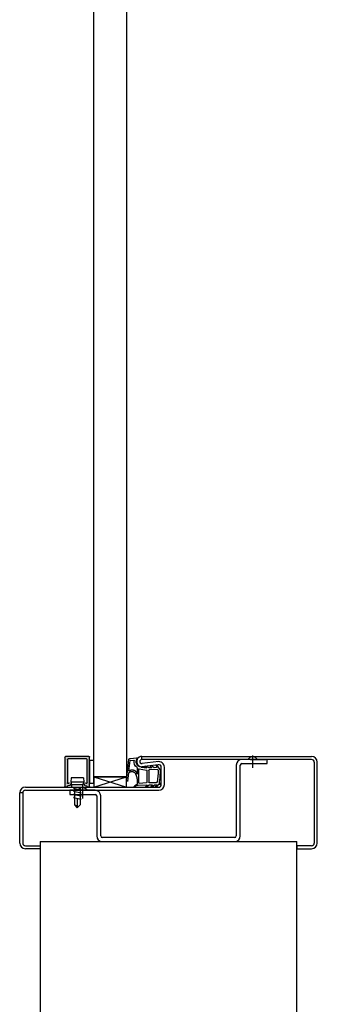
# Model space of a CAD drawing. Header units: millimetres. Extents: x -4577 to 1032787, y -66234 to 201209.
# Tile 52 of 256: x 17370 to 17515, y -26376 to -25896. Entities that reach past the tile are written whole.
import ezdxf

# ---------------------------------------------------------------- set-up
doc = ezdxf.new("R2010")
doc.units = ezdxf.units.MM
doc.linetypes.add('510_5_2OG_ELT_1004$0$11-07-22_DS_2OG$0$AUSGEZOGEN', pattern=[0])
for name, color, linetype in [('510_5_2OG_ELT_1004$0$11-07-22_DS_2OG$0$2DKont', 8, '510_5_2OG_ELT_1004$0$11-07-22_DS_2OG$0$AUSGEZOGEN'), ('510_5_2OG_ELT_1004$0$11-07-22_DS_2OG$0$2DMitte', 8, '510_5_2OG_ELT_1004$0$11-07-22_DS_2OG$0$AUSGEZOGEN'), ('510_5_2OG_ELT_1004$0$11-07-22_DS_2OG$0$2DSchraff', 8, '510_5_2OG_ELT_1004$0$11-07-22_DS_2OG$0$AUSGEZOGEN'), ('510_5_2OG_ELT_1004$0$11-07-22_DS_2OG$0$Mieterausbau', 8, '510_5_2OG_ELT_1004$0$11-07-22_DS_2OG$0$AUSGEZOGEN')]:
    doc.layers.add(name, color=color, linetype=linetype)

# ---------------------------------------------------------------- blocks, each defined once
blk = doc.blocks.new('510_5_2OG_ELT_1004$0$11-07-22_DS_2OG$0$LascheTyp2', base_point=(-0.048, 0))
for p, q in [((0.03299999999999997, 0.03725), (0.03299999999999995, 0.00275)), ((0.035, 0.00275), (0.035, 0.03725)), ((0.03575, 0.038), (0.048, 0.038)), ((-0.035, 0.02225), (-0.035, 0.00275)), ((-0.033, 0.00275), (-0.033, 0.02225)), ((0.03224999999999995, 0.002), (-0.03225, 0.002)), ((-0.03225, 0), (0.03225, 0))]:
    blk.add_line(p, q)
for points in [[(0.048, 0.038), (0.048, 0.04), (0.03574999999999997, 0.04)], [(-0.03575, 0.025), (-0.048, 0.025), (-0.048, 0.023), (-0.03575, 0.023)]]:
    blk.add_lwpolyline(points)
for centre, radius, start, end in [((0.03574999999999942, 0.03725000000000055), 0.002749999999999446, 89.99999999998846, 179.9999999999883), ((0.04099999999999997, 0.03861538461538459), 0.002684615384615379, 31.04822199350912, 148.9517780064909), ((0.03575, 0.03725), 0.00075, 90.00000000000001, 180), ((-0.041875, 0.02361538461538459), 0.002684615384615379, 31.04822199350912, 148.9517780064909), ((-0.03575, 0.02225), 0.00275, 0, 90), ((-0.03575000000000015, 0.02224999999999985), 0.0007500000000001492, 359.9999999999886, 89.9999999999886), ((-0.03225, 0.00275), 0.00275, 180, 270), ((-0.03224999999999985, 0.002750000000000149), 0.0007500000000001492, 179.9999999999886, 269.9999999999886), ((0.03224999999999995, 0.00275), 0.00075, 270.0000000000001, 360), ((0.03225000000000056, 0.002749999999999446), 0.002749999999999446, 269.9999999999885, 359.9999999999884)]:
    blk.add_arc(centre, radius, start, end)
at = {"layer": '510_5_2OG_ELT_1004$0$11-07-22_DS_2OG$0$2DMitte'}
for p, q in [((0.04099999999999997, 0.04199999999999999), (0.04099999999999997, 0.03599999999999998)), ((-0.041875, 0.02699999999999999), (-0.041875, 0.02099999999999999))]:
    blk.add_line(p, q, dxfattribs=at)
blk = doc.blocks.new('510_5_2OG_ELT_1004$0$11-07-22_DS_2OG$0$G01_Schr', base_point=(-0.006000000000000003, -0.01000000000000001))
at = {"layer": '510_5_2OG_ELT_1004$0$11-07-22_DS_2OG$0$2DSchraff'}
h = blk.add_hatch(color=7, dxfattribs=at)
h.dxf.hatch_style = 2
h.paths.add_polyline_path([(-0.006, 0.0003000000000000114), (-0.005999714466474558, 0.0002869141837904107), (-0.005998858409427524, 0.0002738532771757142), (-0.005997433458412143, 0.0002608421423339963), (-0.005995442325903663, 0.0002479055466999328), (-0.005992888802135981, 0.0002350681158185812), (-0.00598977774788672, 0.0002223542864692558), (-0.005986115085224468, 0.0002097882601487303), (-0.005981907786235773, 0.0001973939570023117), (-0.005977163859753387, 0.0001851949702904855), (-0.005971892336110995, 0.0001732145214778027), (-0.005966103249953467, 0.0001614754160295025), (-0.005959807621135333, 0.0001500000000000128), (-0.005953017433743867, 0.0001388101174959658), (-0.005945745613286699, 0.0001279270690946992), (-0.005938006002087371, 0.0001173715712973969), (-0.005929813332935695, 0.0001071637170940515), (-0.005921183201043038, 9.732293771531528e-05), (-0.005912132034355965, 8.78679656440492e-05), (-0.005902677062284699, 7.881679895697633e-05), (-0.005892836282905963, 7.018666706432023e-05), (-0.005882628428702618, 6.199399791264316e-05), (-0.005872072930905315, 5.425438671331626e-05), (-0.005861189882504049, 4.698256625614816e-05), (-0.005850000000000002, 4.019237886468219e-05), (-0.005838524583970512, 3.389675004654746e-05), (-0.005826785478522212, 2.810766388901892e-05), (-0.005814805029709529, 2.283614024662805e-05), (-0.005802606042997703, 1.809221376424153e-05), (-0.005790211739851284, 1.388491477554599e-05), (-0.005777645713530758, 1.022225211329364e-05), (-0.005764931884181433, 7.111197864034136e-06), (-0.005752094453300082, 4.557674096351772e-06), (-0.005739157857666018, 2.566541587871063e-06), (-0.0057261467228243, 1.141590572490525e-06), (-0.005713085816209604, 2.855335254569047e-07), (-0.005700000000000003, 1.4210854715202e-17), (-0.00509999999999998, 1.4210854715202e-17), (-0.005086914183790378, 2.855335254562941e-07), (-0.005073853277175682, 1.141590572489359e-06), (-0.005060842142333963, 2.566541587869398e-06), (-0.0050479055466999, 4.557674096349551e-06), (-0.005035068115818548, 7.111197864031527e-06), (-0.005022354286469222, 1.022225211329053e-05), (-0.005009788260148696, 1.38849147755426e-05), (-0.004997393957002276, 1.809221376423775e-05), (-0.00498519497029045, 2.283614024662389e-05), (-0.004973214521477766, 2.81076638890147e-05), (-0.004961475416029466, 3.389675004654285e-05), (-0.004949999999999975, 4.019237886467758e-05), (-0.004938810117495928, 4.698256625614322e-05), (-0.004927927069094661, 5.425438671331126e-05), (-0.004917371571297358, 6.199399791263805e-05), (-0.004907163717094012, 7.018666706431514e-05), (-0.004897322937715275, 7.881679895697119e-05), (-0.004887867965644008, 8.786796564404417e-05), (-0.004878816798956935, 9.732293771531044e-05), (-0.004870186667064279, 0.0001071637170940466), (-0.004861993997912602, 0.0001173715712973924), (-0.004854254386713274, 0.0001279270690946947), (-0.004846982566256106, 0.0001388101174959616), (-0.004840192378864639, 0.0001500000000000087), (-0.004833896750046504, 0.0001614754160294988), (-0.004828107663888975, 0.0001732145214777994), (-0.004822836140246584, 0.0001851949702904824), (-0.004818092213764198, 0.0001973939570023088), (-0.004813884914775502, 0.0002097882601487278), (-0.004810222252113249, 0.0002223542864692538), (-0.004807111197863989, 0.0002350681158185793), (-0.004804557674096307, 0.0002479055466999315), (-0.004802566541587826, 0.0002608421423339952), (-0.004801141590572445, 0.0002738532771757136), (-0.004800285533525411, 0.0002869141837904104), (-0.004799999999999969, 0.0003000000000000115), (-0.004799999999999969, 0.0004251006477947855), (-0.004799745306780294, 0.0004374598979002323), (-0.004798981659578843, 0.0004497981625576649), (-0.004797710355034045, 0.0004620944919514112), (-0.004795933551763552, 0.0004743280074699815), (-0.004793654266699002, 0.0004864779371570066), (-0.004790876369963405, 0.000498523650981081), (-0.004787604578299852, 0.0005104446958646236), (-0.004783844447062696, 0.0005222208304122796), (-0.004779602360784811, 0.0005338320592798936), (-0.004774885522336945, 0.0005452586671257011), (-0.004769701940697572, 0.0005564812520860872), (-0.004764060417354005, 0.0005674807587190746), (-0.004757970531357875, 0.0005782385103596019), (-0.004751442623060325, 0.000588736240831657), (-0.004744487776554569, 0.0005989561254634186), (-0.004737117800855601, 0.0006088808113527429), (-0.004729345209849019, 0.0006184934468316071), (-0.004721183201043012, 0.0006277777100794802), (-0.004712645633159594, 0.0006367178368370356), (-0.004703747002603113, 0.0006452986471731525), (-0.004694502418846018, 0.0006535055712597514), (-0.004684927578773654, 0.0006613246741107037), (-0.004675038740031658, 0.0006687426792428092), (-0.004664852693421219, 0.0006757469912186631), (-0.004654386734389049, 0.000682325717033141), (-0.004643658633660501, 0.0006884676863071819), (-0.004632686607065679, 0.0006941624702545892), (-0.004621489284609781, 0.0006994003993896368), (-0.004610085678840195, 0.000704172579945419), (-0.004598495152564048, 0.0007084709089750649), (-0.004586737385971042, 0.0007122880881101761), (-0.004574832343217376, 0.0007156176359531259), (-0.004562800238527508, 0.0007184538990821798), (-0.004550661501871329, 0.0007207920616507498), (-0.004538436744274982, 0.0007226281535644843), (-0.00452614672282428, 0.0007239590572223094), (-0.00379080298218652, 0.0007882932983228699), (-0.003782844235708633, 0.0007890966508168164), (-0.003774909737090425, 0.0007901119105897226), (-0.00376700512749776, 0.0007913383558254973), (-0.00375913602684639, 0.0007927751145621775), (-0.003751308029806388, 0.0007944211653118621), (-0.003743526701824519, 0.0007962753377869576), (-0.003735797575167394, 0.0007983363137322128), (-0.003728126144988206, 0.0008006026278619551), (-0.003720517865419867, 0.0008030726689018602), (-0.003712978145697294, 0.0008057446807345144), (-0.00370551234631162, 0.0008086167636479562), (-0.003698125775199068, 0.0008116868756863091), (-0.003690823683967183, 0.0008149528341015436), (-0.003683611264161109, 0.0008184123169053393), (-0.003676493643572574, 0.0008220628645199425), (-0.003669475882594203, 0.0008259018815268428), (-0.003662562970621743, 0.0008299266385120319), (-0.003655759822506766, 0.0008341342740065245), (-0.00364907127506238, 0.0008385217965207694), (-0.003642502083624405, 0.0008430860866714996), (-0.003636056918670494, 0.0008478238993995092), (-0.003629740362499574, 0.0008527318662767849), (-0.003623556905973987, 0.0008578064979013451), (-0.003617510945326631, 0.0008630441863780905), (-0.003611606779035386, 0.0008684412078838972), (-0.003605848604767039, 0.0008739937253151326), (-0.003600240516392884, 0.000879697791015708), (-0.00359478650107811, 0.0008855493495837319), (-0.003589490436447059, 0.0008915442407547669), (-0.00358435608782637, 0.0008976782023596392), (-0.00357938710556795, 0.0009039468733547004), (-0.003574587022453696, 0.0009103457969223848), (-0.003569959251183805, 0.0009168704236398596), (-0.003565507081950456, 0.0009235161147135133), (-0.003561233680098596, 0.000930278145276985), (-0.003557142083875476, 0.0009371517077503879), (-0.00302483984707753, 0.001859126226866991), (-0.003013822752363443, 0.001902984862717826), (-0.003006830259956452, 0.001947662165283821), (-0.003003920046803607, 0.001992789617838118), (-0.003005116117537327, 0.002037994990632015), (-0.003010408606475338, 0.002082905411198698), (-0.003019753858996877, 0.002127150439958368), (-0.003033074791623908, 0.002170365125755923), (-0.003050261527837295, 0.00221219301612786), (-0.003071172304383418, 0.002252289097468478), (-0.003095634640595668, 0.00229032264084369), (-0.003123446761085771, 0.002325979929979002), (-0.00315437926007, 0.002358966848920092), (-0.003188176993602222, 0.0023890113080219), (-0.003224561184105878, 0.002415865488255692), (-0.003263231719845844, 0.002439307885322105), (-0.003303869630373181, 0.002459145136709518), (-0.003346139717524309, 0.002475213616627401), (-0.003389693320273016, 0.002487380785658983), (-0.003434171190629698, 0.00249554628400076), (-0.003479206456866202, 0.002499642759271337), (-0.003524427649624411, 0.002499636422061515), (-0.003569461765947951, 0.002495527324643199), (-0.003613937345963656, 0.002487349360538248), (-0.00365748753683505, 0.002475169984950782), (-0.003699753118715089, 0.002459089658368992), (-0.003740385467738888, 0.002439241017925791), (-0.003779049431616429, 0.002415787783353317), (-0.003815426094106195, 0.002388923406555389), (-0.003849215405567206, 0.002358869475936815), (-0.003880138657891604, 0.002325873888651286), (-0.003907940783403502, 0.002290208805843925), (-0.003932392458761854, 0.002252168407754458), (-0.003953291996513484, 0.002212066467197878), (-0.003970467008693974, 0.002170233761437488), (-0.003983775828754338, 0.00212701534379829), (-0.003993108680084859, 0.002082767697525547), (-0.003999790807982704, 0.002049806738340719), (-0.004009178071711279, 0.00201751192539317), (-0.004021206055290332, 0.001986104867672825), (-0.004035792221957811, 0.00195580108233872), (-0.00405283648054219, 0.001926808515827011), (-0.004072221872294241, 0.001899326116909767), (-0.00409381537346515, 0.001873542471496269), (-0.004117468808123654, 0.001849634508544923), (-0.004143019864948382, 0.001827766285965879), (-0.004170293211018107, 0.001808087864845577), (-0.004199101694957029, 0.00179073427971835), (-0.004229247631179, 0.001775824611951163), (-0.004260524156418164, 0.001763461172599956), (-0.004292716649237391, 0.001753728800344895), (-0.004325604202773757, 0.001746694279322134), (-0.004358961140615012, 0.001742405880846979), (-0.004392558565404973, 0.001740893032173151), (-0.004426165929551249, 0.001742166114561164), (-0.004459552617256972, 0.001746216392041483), (-0.004492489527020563, 0.001753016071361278), (-0.00452475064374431, 0.001762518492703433), (-0.00455611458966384, 0.001774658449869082), (-0.004586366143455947, 0.00178935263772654), (-0.004615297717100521, 0.001806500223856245), (-0.004642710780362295, 0.001825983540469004), (-0.004668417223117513, 0.001847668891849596), (-0.004692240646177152, 0.001871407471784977), (-0.004714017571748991, 0.001897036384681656), (-0.004733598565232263, 0.001924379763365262), (-0.004750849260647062, 0.001953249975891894), (-0.004765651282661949, 0.001983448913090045), (-0.004777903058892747, 0.002014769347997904), (-0.004787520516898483, 0.002046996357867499), (-0.004794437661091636, 0.002079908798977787), (-0.004798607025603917, 0.002113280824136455), (-0.004799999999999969, 0.002146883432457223), (-0.004799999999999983, 0.0135), (-0.00479971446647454, 0.0135130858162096), (-0.004798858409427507, 0.0135261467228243), (-0.004797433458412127, 0.01353915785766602), (-0.004795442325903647, 0.01355209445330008), (-0.004792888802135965, 0.01356493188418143), (-0.004789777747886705, 0.01357764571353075), (-0.004786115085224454, 0.01359021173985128), (-0.004781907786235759, 0.0136026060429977), (-0.004777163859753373, 0.01361480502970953), (-0.004771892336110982, 0.01362678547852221), (-0.004766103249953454, 0.01363852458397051), (-0.00475980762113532, 0.01365), (-0.004753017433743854, 0.01366118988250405), (-0.004745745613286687, 0.01367207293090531), (-0.00473800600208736, 0.01368262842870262), (-0.004729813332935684, 0.01369283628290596), (-0.004721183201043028, 0.0137026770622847), (-0.004712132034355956, 0.01371213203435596), (-0.00470267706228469, 0.01372118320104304), (-0.004692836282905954, 0.0137298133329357), (-0.004682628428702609, 0.01373800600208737), (-0.004672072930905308, 0.0137457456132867), (-0.004661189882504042, 0.01375301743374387), (-0.004649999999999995, 0.01375980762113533), (-0.004638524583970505, 0.01376610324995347), (-0.004626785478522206, 0.013771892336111), (-0.004614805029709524, 0.01377716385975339), (-0.004602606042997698, 0.01378190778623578), (-0.004590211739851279, 0.01378611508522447), (-0.004577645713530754, 0.01378977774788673), (-0.004564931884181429, 0.01379288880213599), (-0.004552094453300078, 0.01379544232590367), (-0.004539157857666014, 0.01379743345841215), (-0.004526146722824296, 0.01379885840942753), (-0.0045130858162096, 0.01379971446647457), (-0.004499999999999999, 0.01380000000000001), (0.004500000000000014, 0.01380000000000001), (0.004513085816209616, 0.01379971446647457), (0.004526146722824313, 0.01379885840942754), (0.004539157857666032, 0.01379743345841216), (0.004552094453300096, 0.01379544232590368), (0.004564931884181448, 0.01379288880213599), (0.004577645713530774, 0.01378977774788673), (0.0045902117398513, 0.01378611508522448), (0.00460260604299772, 0.01378190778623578), (0.004614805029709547, 0.0137771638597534), (0.00462678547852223, 0.01377189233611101), (0.004638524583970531, 0.01376610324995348), (0.004650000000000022, 0.01375980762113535), (0.004661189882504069, 0.01375301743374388), (0.004672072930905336, 0.01374574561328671), (0.004682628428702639, 0.01373800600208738), (0.004692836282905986, 0.0137298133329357), (0.004702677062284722, 0.01372118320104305), (0.004712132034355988, 0.01371213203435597), (0.004721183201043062, 0.01370267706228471), (0.004729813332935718, 0.01369283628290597), (0.004738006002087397, 0.01368262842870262), (0.004745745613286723, 0.01367207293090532), (0.004753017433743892, 0.01366118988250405), (0.004759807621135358, 0.01365000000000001), (0.004766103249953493, 0.01363852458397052), (0.004771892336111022, 0.01362678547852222), (0.004777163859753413, 0.01361480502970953), (0.0047819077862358, 0.01360260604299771), (0.004786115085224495, 0.01359021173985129), (0.004789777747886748, 0.01357764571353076), (0.004792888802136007, 0.01356493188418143), (0.004795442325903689, 0.01355209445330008), (0.00479743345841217, 0.01353915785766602), (0.00479885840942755, 0.0135261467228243), (0.004799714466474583, 0.0135130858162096), (0.004800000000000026, 0.0135), (0.004800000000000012, 0.002146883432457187), (0.004798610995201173, 0.002113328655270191), (0.004794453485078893, 0.002080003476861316), (0.004787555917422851, 0.002047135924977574), (0.004777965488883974, 0.002014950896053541), (0.00476574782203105, 0.001983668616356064), (0.004750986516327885, 0.001953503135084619), (0.004733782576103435, 0.001924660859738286), (0.004714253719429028, 0.001897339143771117), (0.00469253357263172, 0.001871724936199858), (0.004668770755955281, 0.001847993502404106), (0.004643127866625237, 0.001826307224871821), (0.004615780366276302, 0.001806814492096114), (0.004586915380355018, 0.001789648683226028), (0.004556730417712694, 0.00177492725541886), (0.004525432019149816, 0.001762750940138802), (0.004493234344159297, 0.001753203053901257), (0.004460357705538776, 0.001746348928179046), (0.004427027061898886, 0.001742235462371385), (0.004393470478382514, 0.001740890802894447), (0.004359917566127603, 0.001742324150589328), (0.004326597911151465, 0.001746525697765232), (0.004293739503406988, 0.001753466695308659), (0.004261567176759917, 0.001763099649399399), (0.004230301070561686, 0.001775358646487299), (0.004200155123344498, 0.001790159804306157), (0.004171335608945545, 0.001807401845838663), (0.004144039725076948, 0.001826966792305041), (0.004118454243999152, 0.001848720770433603), (0.004094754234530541, 0.001872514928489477), (0.004073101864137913, 0.001898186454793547), (0.004053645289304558, 0.001925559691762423), (0.004036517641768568, 0.001954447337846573), (0.004021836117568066, 0.00198465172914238), (0.004009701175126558, 0.002015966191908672), (0.004000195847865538, 0.00204817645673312), (0.003993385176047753, 0.002081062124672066), (0.003983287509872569, 0.002125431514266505), (0.00396926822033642, 0.002168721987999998), (0.003951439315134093, 0.002210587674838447), (0.003929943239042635, 0.002250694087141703), (0.003904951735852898, 0.002288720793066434), (0.003876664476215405, 0.002324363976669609), (0.003845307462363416, 0.002357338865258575), (0.003811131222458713, 0.002387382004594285), (0.003774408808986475, 0.002414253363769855), (0.003735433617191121, 0.002437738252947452), (0.003694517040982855, 0.002457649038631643), (0.003651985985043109, 0.002473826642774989), (0.003608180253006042, 0.002486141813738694), (0.003563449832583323, 0.002494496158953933), (0.003518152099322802, 0.002498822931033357), (0.00347264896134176, 0.002499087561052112), (0.003427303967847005, 0.002495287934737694), (0.003382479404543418, 0.002487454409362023), (0.003338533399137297, 0.002475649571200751), (0.003295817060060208, 0.002459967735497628), (0.003254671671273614, 0.002440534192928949), (0.003215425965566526, 0.002417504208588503), (0.003178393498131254, 0.002391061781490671), (0.003143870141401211, 0.002361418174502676), (0.003112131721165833, 0.002328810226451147), (0.003083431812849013, 0.002293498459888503), (0.003057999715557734, 0.002255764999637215), (0.003036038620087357, 0.002215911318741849), (0.003017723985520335, 0.002174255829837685), (0.003003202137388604, 0.002131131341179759), (0.00299258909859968, 0.00208688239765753), (0.002985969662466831, 0.002041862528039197), (0.002983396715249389, 0.001996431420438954), (0.002984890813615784, 0.001950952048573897), (0.002990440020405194, 0.001905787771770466), (0.002999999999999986, 0.001861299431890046), (0.00353230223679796, 0.0009393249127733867), (0.00353639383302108, 0.0009324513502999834), (0.003540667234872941, 0.0009256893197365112), (0.003545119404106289, 0.0009190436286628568), (0.003549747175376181, 0.0009125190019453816), (0.003554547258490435, 0.0009061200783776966), (0.003559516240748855, 0.0008998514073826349), (0.003564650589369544, 0.0008937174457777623), (0.003569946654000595, 0.0008877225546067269), (0.00357540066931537, 0.0008818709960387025), (0.003581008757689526, 0.0008761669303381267), (0.003586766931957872, 0.0008706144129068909), (0.003592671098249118, 0.0008652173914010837), (0.003598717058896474, 0.000859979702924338), (0.003604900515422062, 0.0008549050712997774), (0.003611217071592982, 0.0008499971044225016), (0.003617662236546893, 0.0008452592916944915), (0.003624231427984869, 0.0008406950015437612), (0.003630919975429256, 0.0008363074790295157), (0.003637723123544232, 0.0008320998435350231), (0.003644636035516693, 0.0008280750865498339), (0.003651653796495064, 0.0008242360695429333), (0.003658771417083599, 0.0008205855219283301), (0.003665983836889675, 0.0008171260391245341), (0.003673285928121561, 0.0008138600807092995), (0.003680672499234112, 0.0008107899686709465), (0.003688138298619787, 0.0008079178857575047), (0.003695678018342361, 0.0008052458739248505), (0.003703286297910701, 0.0008027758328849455), (0.003710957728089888, 0.0008005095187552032), (0.003718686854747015, 0.000798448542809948), (0.003726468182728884, 0.0007965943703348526), (0.003734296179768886, 0.0007949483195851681), (0.003742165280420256, 0.0007935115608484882), (0.003750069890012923, 0.0007922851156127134), (0.00375800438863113, 0.0007912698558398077), (0.003765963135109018, 0.0007904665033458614), (0.004526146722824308, 0.0007239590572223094), (0.00453843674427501, 0.0007226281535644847), (0.004550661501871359, 0.0007207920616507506), (0.004562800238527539, 0.0007184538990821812), (0.004574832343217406, 0.0007156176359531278), (0.004586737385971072, 0.0007122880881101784), (0.00459849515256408, 0.0007084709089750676), (0.004610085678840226, 0.000704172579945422), (0.004621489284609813, 0.00069940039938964), (0.004632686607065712, 0.0006941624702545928), (0.004643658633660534, 0.0006884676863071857), (0.004654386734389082, 0.0006823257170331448), (0.004664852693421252, 0.0006757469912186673), (0.004675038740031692, 0.0006687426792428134), (0.004684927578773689, 0.000661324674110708), (0.004694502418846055, 0.0006535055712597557), (0.00470374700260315, 0.0006452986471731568), (0.00471264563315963, 0.00063671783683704), (0.004721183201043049, 0.0006277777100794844), (0.004729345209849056, 0.0006184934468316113), (0.00473711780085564, 0.000608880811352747), (0.004744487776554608, 0.0005989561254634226), (0.004751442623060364, 0.0005887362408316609), (0.004757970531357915, 0.0005782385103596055), (0.004764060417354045, 0.0005674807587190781), (0.004769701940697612, 0.0005564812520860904), (0.004774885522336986, 0.000545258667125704), (0.004779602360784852, 0.0005338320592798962), (0.004783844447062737, 0.000522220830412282), (0.004787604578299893, 0.0005104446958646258), (0.004790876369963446, 0.0004985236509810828), (0.004793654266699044, 0.000486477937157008), (0.004795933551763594, 0.0004743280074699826), (0.004797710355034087, 0.000462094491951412), (0.004798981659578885, 0.0004497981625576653), (0.004799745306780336, 0.0004374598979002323), (0.004800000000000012, 0.0004251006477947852), (0.004800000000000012, 0.0003000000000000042), (0.004800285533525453, 0.0002869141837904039), (0.004801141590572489, 0.0002738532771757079), (0.004802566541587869, 0.0002608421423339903), (0.004804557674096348, 0.0002479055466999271), (0.004807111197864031, 0.0002350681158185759), (0.004810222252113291, 0.000222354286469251), (0.004813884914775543, 0.0002097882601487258), (0.004818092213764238, 0.0001973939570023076), (0.004822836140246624, 0.0001851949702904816), (0.004828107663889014, 0.0001732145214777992), (0.004833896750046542, 0.0001614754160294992), (0.004840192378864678, 0.0001500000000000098), (0.004846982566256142, 0.000138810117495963), (0.00485425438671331, 0.0001279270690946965), (0.004861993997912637, 0.0001173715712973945), (0.004870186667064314, 0.0001071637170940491), (0.004878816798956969, 9.732293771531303e-05), (0.004887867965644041, 8.786796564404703e-05), (0.004897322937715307, 7.881679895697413e-05), (0.004907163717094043, 7.018666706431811e-05), (0.004917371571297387, 6.199399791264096e-05), (0.00492792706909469, 5.425438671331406e-05), (0.004938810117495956, 4.698256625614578e-05), (0.004950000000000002, 4.01923788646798e-05), (0.004961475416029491, 3.38967500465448e-05), (0.004973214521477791, 2.810766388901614e-05), (0.004985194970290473, 2.283614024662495e-05), (0.004997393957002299, 1.809221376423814e-05), (0.005009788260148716, 1.388491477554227e-05), (0.005022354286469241, 1.022225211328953e-05), (0.005035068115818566, 7.111197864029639e-06), (0.005047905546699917, 4.557674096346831e-06), (0.00506084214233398, 2.566541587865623e-06), (0.005073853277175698, 1.14159057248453e-06), (0.005086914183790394, 2.855335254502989e-07), (0.005099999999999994, 7.049916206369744e-18), (0.005700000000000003, 0), (0.005713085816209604, 2.855335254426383e-07), (0.0057261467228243, 1.141590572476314e-06), (0.005739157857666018, 2.566541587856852e-06), (0.005752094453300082, 4.557674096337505e-06), (0.005764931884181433, 7.111197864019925e-06), (0.005777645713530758, 1.022225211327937e-05), (0.005790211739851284, 1.388491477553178e-05), (0.005802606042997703, 1.809221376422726e-05), (0.005814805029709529, 2.283614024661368e-05), (0.005826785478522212, 2.810766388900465e-05), (0.005838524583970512, 3.389675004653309e-05), (0.005850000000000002, 4.019237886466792e-05), (0.005861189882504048, 4.698256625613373e-05), (0.005872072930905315, 5.425438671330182e-05), (0.005882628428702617, 6.199399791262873e-05), (0.005892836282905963, 7.018666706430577e-05), (0.005902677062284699, 7.881679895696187e-05), (0.005912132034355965, 8.786796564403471e-05), (0.005921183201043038, 9.732293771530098e-05), (0.005929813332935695, 0.0001071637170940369), (0.005938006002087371, 0.0001173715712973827), (0.005945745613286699, 0.0001279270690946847), (0.005953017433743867, 0.0001388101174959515), (0.005959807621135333, 0.0001499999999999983), (0.005966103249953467, 0.0001614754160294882), (0.005971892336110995, 0.0001732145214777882), (0.005977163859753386, 0.0001851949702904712), (0.005981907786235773, 0.0001973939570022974), (0.005986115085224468, 0.0002097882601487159), (0.00598977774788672, 0.0002223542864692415), (0.005992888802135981, 0.0002350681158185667), (0.005995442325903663, 0.0002479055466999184), (0.005997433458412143, 0.0002608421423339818), (0.005998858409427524, 0.0002738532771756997), (0.005999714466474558, 0.0002869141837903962), (0.006, 0.0002999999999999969), (0.006000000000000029, 0.01469999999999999), (0.005999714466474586, 0.01471308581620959), (0.005998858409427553, 0.01472614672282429), (0.005997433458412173, 0.014739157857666), (0.005995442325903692, 0.01475209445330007), (0.00599288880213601, 0.01476493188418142), (0.005989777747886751, 0.01477764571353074), (0.0059861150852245, 0.01479021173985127), (0.005981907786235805, 0.01480260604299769), (0.005977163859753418, 0.01481480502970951), (0.005971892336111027, 0.0148267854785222), (0.0059661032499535, 0.0148385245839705), (0.005959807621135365, 0.01484999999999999), (0.005953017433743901, 0.01486118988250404), (0.005945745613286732, 0.0148720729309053), (0.005938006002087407, 0.0148826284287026), (0.00592981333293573, 0.01489283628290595), (0.005921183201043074, 0.01490267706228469), (0.005912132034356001, 0.01491213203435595), (0.005902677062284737, 0.01492118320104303), (0.005892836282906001, 0.01492981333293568), (0.005882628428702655, 0.01493800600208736), (0.005872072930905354, 0.01494574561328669), (0.005861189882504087, 0.01495301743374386), (0.005850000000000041, 0.01495980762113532), (0.005838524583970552, 0.01496610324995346), (0.005826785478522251, 0.01497189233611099), (0.005814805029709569, 0.01497716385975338), (0.005802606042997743, 0.01498190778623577), (0.005790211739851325, 0.01498611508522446), (0.0057776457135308, 0.01498977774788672), (0.005764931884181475, 0.01499288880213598), (0.005752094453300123, 0.01499544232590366), (0.005739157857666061, 0.01499743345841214), (0.005726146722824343, 0.01499885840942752), (0.005713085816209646, 0.01499971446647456), (0.005700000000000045, 0.015), (-0.005699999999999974, 0.015), (-0.005713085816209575, 0.01499971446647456), (-0.005726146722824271, 0.01499885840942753), (-0.00573915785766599, 0.01499743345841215), (-0.005752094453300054, 0.01499544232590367), (-0.005764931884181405, 0.01499288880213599), (-0.005777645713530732, 0.01498977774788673), (-0.005790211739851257, 0.01498611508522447), (-0.005802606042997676, 0.01498190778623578), (-0.005814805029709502, 0.01497716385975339), (-0.005826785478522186, 0.014971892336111), (-0.005838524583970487, 0.01496610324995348), (-0.005849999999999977, 0.01495980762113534), (-0.005861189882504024, 0.01495301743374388), (-0.005872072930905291, 0.01494574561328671), (-0.005882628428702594, 0.01493800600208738), (-0.005892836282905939, 0.01492981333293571), (-0.005902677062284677, 0.01492118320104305), (-0.005912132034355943, 0.01491213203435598), (-0.005921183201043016, 0.01490267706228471), (-0.005929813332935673, 0.01489283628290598), (-0.00593800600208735, 0.01488262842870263), (-0.005945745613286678, 0.01487207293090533), (-0.005953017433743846, 0.01486118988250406), (-0.005959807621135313, 0.01485000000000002), (-0.005966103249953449, 0.01483852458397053), (-0.005971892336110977, 0.01482678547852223), (-0.005977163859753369, 0.01481480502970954), (-0.005981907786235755, 0.01480260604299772), (-0.005986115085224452, 0.0147902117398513), (-0.005989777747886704, 0.01477764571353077), (-0.005992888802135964, 0.01476493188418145), (-0.005995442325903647, 0.0147520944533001), (-0.005997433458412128, 0.01473915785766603), (-0.005998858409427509, 0.01472614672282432), (-0.005999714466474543, 0.01471308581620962), (-0.005999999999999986, 0.01470000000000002)])
at = {"layer": '510_5_2OG_ELT_1004$0$11-07-22_DS_2OG$0$2DKont'}
for p, q in [((-0.006, 0.0003000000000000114), (-0.005999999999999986, 0.01470000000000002)), ((-0.005699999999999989, 0.015), (0.005700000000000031, 0.015)), ((0.006000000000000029, 0.01469999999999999), (0.006, 0.0002999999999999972)), ((-0.004799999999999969, 0.002146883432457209), (-0.004799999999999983, 0.0135)), ((-0.004499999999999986, 0.01380000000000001), (0.004500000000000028, 0.01380000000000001)), ((0.004800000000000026, 0.0135), (0.004800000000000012, 0.002146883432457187)), ((-0.005700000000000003, 1.4210854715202e-17), (-0.005099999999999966, 1.4210854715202e-17)), ((-0.004799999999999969, 0.0003000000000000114), (-0.004799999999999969, 0.0004251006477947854)), ((-0.00379080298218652, 0.0007882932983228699), (-0.004526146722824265, 0.0007239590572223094)), ((-0.003024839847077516, 0.001859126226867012), (-0.003557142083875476, 0.0009371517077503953)), ((-0.003, 0.004500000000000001), (-0.003149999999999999, 0.002599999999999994)), ((0.003149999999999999, 0.002599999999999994), (-0.003149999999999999, 0.002599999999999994)), ((-0.003149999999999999, 0.002599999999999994), (-0.00275, 0.001299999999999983)), ((-0.003, 0.004500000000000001), (0.003, 0.004500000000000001)), ((0.00275, 0.001299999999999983), (-0.00275, 0.001299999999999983)), ((-0.00275, 0), (-0.00275, 0.001300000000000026)), ((0.00275, 0), (-0.00275, 0)), ((-0.001349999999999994, 0), (-0.001349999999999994, -0.008650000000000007)), ((0.003149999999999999, 0.002599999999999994), (0.00275, 0.001299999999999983)), ((0.00275, 0.00129999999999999), (0.00275, 0)), ((0.003, 0.004500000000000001), (0.003149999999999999, 0.002599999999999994)), ((0.003, 0.001861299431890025), (0.00353230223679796, 0.0009393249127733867)), ((0.003765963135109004, 0.0007904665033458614), (0.004526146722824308, 0.0007239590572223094)), ((0.004800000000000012, 0.0004251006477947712), (0.004800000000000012, 0.0003000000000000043)), ((0.005100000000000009, 7.105427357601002e-18), (0.005700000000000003, 0)), ((0.001900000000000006, -0.0005), (-0.001900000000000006, -0.001250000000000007)), ((-0.001900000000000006, -0.001250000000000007), (-0.001900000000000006, -0.001250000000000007)), ((-0.001900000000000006, -0.001250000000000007), (-0.001349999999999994, -0.001358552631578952)), ((0.001900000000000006, -0.002000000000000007), (-0.001900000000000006, -0.002750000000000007)), ((-0.001900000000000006, -0.002750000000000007), (-0.001349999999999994, -0.00285855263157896)), ((0.001900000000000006, -0.003500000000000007), (-0.001900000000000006, -0.004250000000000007)), ((-0.001900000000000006, -0.004250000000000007), (-0.001349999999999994, -0.004358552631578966)), ((0.001349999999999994, -7.105427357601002e-18), (0.001349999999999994, -0.008650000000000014)), ((0.001349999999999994, -0.0003914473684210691), (0.001900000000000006, -0.0005)), ((0.001349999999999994, -0.001891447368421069), (0.001900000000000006, -0.002000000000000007)), ((0.001349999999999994, -0.003391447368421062), (0.001900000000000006, -0.003500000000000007)), ((0.001900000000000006, -0.005000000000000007), (-0.001900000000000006, -0.005750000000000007)), ((-0.001900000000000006, -0.005750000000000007), (-0.001349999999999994, -0.005858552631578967)), ((0, -0.01000000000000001), (-0.001349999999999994, -0.008650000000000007)), ((0, -0.005375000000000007), (0, -0.01000000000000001)), ((0.001349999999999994, -0.008650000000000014), (0, -0.009053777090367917)), ((0, -0.01000000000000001), (0.001349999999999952, -0.00865000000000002)), ((0.001349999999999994, -0.004891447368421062), (0.001900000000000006, -0.005000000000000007))]:
    blk.add_line(p, q, dxfattribs=at)
for centre, radius, start, end in [((-0.005699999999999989, 0.01470000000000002), 0.0003, 90, 180), ((0.005700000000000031, 0.01469999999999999), 0.0003, 0, 90), ((-0.004499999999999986, 0.0135), 0.0003, 90, 180), ((0.004500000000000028, 0.0135), 0.0003, 0, 90), ((-0.005700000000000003, 0.0003000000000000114), 0.0003, 180, 270), ((-0.005099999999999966, 0.0003000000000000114), 0.0003, 270, 360), ((-0.004394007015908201, 0.002146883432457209), 0.0004059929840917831, 180, 350.6697831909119), ((-0.004499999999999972, 0.0004251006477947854), 0.0003, 94.99999999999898, 180), ((-0.003816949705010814, 0.001087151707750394), 0.0003, 275.0000000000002, 329.9999999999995), ((0.003792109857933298, 0.001089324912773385), 0.0003, 210.0000000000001, 265.0000000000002), ((0.004394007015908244, 0.002146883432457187), 0.0004059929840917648, 189.3302168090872, 360), ((0.004500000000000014, 0.0004251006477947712), 0.0003, 0, 85.00000000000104), ((0.005100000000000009, 0.0003000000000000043), 0.0003, 180, 270), ((0.005700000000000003, 0.0002999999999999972), 0.0003, 270, 360)]:
    blk.add_arc(centre, radius, start, end, dxfattribs=at)
blk = doc.blocks.new('510_5_2OG_ELT_1004$0$11-07-22_DS_2OG$0$DichtngEinbau', base_point=(-0.01250000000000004, -0.004999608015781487, -0.004434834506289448))
for p, q in [((-0.01244353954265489, 0.009586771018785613), (-0.0110718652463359, 0.01084557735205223)), ((-0.01127186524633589, 0.009813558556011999), (-0.012105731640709, 0.009224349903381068)), ((-0.01127186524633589, 0.00861355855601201), (-0.01127186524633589, 0.009813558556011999)), ((-0.0110718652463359, 0.01084557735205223), (-0.01107186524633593, 0.01146355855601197)), ((-0.01067186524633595, 0.01146355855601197), (-0.01067186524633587, 0.01088368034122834)), ((-0.01027186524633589, 0.006141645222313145), (-0.01027186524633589, 0.009645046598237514)), ((-0.003923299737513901, 0.01014548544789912), (-0.004061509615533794, 0.006130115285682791)), ((-0.00387186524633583, 0.011463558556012), (-0.00175609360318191, 0.009894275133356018)), ((-0.00293845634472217, 0.009732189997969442), (-0.002984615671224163, 0.0085320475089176)), ((-0.001959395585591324, 0.00944246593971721), (-0.00293845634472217, 0.009732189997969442)), ((-0.01244353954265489, 0.007436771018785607), (-0.01127186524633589, 0.00861355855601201)), ((-0.01244353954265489, 0.004864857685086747), (-0.01127186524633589, 0.006041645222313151)), ((-0.01127186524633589, 0.007663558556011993), (-0.01210573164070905, 0.007074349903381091)), ((-0.01127186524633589, 0.005091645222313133), (-0.01210573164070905, 0.004502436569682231)), ((-0.01147684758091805, 0.0007782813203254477), (-0.01127186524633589, 0.005091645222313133)), ((-0.01127186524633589, 0.006041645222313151), (-0.01127186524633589, 0.007663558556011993)), ((-0.004361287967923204, 0.005841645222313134), (-0.009971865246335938, 0.005841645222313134)), ((-0.009971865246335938, 0.005091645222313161), (-0.004413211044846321, 0.005091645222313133)), ((-0.002728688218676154, 0.002114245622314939), (-0.003078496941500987, 0.004881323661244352)), ((-0.002769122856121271, 0.004099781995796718), (-0.003078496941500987, 0.00488132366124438)), ((-0.003025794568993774, 0.0074103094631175), (-0.003052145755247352, 0.006145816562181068)), ((-0.003052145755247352, 0.006145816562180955), (-0.002283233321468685, 0.004196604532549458)), ((-0.002417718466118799, 0.006781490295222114), (-0.003025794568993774, 0.007410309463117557)), ((-0.002984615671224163, 0.0085320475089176), (-0.00198199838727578, 0.007017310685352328)), ((-0.008361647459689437, 0.0001540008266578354), (-0.01106737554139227, 0.0001540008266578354)), ((-0.01047796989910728, 0.001207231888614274), (-0.01027186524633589, 0.00479164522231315)), ((-0.003770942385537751, 0.000907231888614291), (-0.01017796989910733, 0.000907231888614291)), ((-0.00635895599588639, -0.000421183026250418), (-0.007709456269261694, 4.467442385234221e-05)), ((-0.002932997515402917, 0.0001540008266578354), (-0.006188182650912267, 0.0001540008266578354)), ((-0.003475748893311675, 0.001260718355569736), (-0.004113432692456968, 0.004780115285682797)), ((-0.01248818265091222, -0.001239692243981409), (-0.01248818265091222, -0.001239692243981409)), ((-0.009429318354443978, -0.004294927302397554), (-0.005595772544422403, -0.003890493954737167)), ((-0.0090733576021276, -0.004955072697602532), (0.0009743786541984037, -0.003892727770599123)), ((-0.004598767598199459, -0.003785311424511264), (0.0005219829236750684, -0.003245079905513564)), ((0.0005402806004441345, -0.003183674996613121), (0.0006745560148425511, -0.001381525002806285)), ((0.001552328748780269, -0.003059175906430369), (0.001779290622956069, -1.305356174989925e-05))]:
    blk.add_line(p, q)
for points in [[(-0.01243844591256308, -0.001083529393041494), (-0.01232717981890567, -0.001004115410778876), (-0.01222115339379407, -0.0009178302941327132), (-0.01212079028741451, -0.0008250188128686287), (-0.01202649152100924, -0.0007260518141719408), (-0.0119386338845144, -0.0006213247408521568), (-0.0118575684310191, -0.0005112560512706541), (-0.01178361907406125, -0.0003962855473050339), (-0.01171708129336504, -0.0002768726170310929), (-0.01165822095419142, -0.0001534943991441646), (-0.01160727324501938, -2.664387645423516e-05), (-0.01156444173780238, 0.0001031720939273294), (-0.01152989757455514, 0.0002354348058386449), (-0.0115037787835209, 0.0003696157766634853), (-0.01148618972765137, 0.0005051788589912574), (-0.01147720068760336, 0.0006415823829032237), (-0.01147684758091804, 0.0007782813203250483)], [(-0.01232057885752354, -0.001294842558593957), (-0.01218122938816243, -0.00121022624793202), (-0.01204691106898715, -0.001117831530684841), (-0.01191805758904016, -0.001017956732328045), (-0.0117950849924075, -0.0009109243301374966), (-0.01167839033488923, -0.000797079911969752), (-0.01156835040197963, -0.0006767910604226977), (-0.01146532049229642, -0.0005504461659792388), (-0.01136963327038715, -0.0004184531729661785), (-0.01128159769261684, -0.0002812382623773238), (-0.01120149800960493, -0.0001392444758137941), (-0.01112959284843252, 7.069715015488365e-06), (-0.01106611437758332, 0.0001572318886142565)], [(-0.01047796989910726, 0.001207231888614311), (-0.01047341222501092, 0.001155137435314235), (-0.01045987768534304, 0.001104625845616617), (-0.0104377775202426, 0.00105723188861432), (-0.01040778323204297, 0.001014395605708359), (-0.01037080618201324, 0.000977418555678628), (-0.01032796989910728, 0.0009474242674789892), (-0.01028057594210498, 0.0009253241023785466), (-0.01023006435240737, 0.0009117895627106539), (-0.01017796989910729, 0.0009072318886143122)], [(-0.007709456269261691, 4.467442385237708e-05), (-0.007836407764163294, 8.379958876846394e-05), (-0.007965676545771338, 0.0001144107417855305), (-0.008096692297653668, 0.0001363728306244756), (-0.008228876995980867, 0.0001495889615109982), (-0.008361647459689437, 0.0001540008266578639)], [(-0.004598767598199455, -0.003785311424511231), (-0.004509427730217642, -0.003675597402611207), (-0.004426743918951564, -0.003560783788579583), (-0.004351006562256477, -0.003441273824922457), (-0.004282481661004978, -0.003317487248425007), (-0.004221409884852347, -0.003189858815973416), (-0.004168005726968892, -0.003058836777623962), (-0.004122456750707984, -0.002924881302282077), (-0.004084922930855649, -0.00278846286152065), (-0.004055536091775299, -0.002650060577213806), (-0.004034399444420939, -0.002510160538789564), (-0.004021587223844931, -0.002369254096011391), (-0.004017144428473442, -0.002227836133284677), (-0.004021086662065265, -0.002086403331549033), (-0.0040334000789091, -0.001945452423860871), (-0.004054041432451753, -0.001805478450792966), (-0.004082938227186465, -0.001666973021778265), (-0.004119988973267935, -0.001530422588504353), (-0.004165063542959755, -0.001396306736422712), (-0.004218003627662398, -0.00126509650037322), (-0.004278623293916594, -0.001137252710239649), (-0.004346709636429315, -0.001013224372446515), (-0.004422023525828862, -0.0008934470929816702), (-0.004504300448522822, -0.0007783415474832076), (-0.004593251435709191, -0.0006683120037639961), (-0.004688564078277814, -0.0005637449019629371), (-0.004789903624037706, -0.0004650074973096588), (-0.004896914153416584, -0.0003724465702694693), (-0.005009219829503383, -0.0002863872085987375), (-0.005126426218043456, -0.0002071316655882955), (-0.005248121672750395, -0.0001349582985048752), (-0.005373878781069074, -7.012059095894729e-05), (-0.005503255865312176, -1.284626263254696e-05), (-0.005635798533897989, 3.666353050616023e-05), (-0.005771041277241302, 7.823490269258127e-05), (-0.005908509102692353, 0.00011172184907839), (-0.006047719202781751, 0.000137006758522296), (-0.006188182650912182, 0.0001540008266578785)], [(-0.003770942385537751, 0.0009072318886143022), (-0.00371870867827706, 0.0009118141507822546), (-0.003668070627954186, 0.0009254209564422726), (-0.003620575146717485, 0.0009476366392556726), (-0.003577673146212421, 0.0009777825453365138), (-0.003540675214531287, 0.001014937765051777), (-0.003510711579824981, 0.001057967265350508), (-0.003488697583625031, 0.001105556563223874), (-0.00347530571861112, 0.001156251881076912), (-0.003470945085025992, 0.001208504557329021), (-0.003475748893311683, 0.001260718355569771)], [(0.001779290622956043, -1.305356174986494e-05), (0.001778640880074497, 2.370650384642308e-05), (0.00177127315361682, 5.972651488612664e-05), (0.001757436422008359, 9.378924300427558e-05), (0.001737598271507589, 0.0001247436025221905), (0.001712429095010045, 0.000151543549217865), (0.001682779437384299, 0.0001732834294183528), (0.001649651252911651, 0.0001892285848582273), (0.001614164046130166, 0.0001988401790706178), (0.001577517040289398, 0.0002017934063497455), (0.001540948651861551, 0.0001979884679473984), (0.00150569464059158, 0.0001875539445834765), (0.001472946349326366, 0.0001708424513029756)], [(-0.01242026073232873, -0.001072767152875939), (-0.01243952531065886, -0.001081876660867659), (-0.01245691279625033, -0.001094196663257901), (-0.01247189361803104, -0.001109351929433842), (-0.01248401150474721, -0.001126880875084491), (-0.012492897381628, -0.001146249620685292), (-0.01249828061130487, -0.001166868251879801), (-0.01249999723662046, -0.00118810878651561), (-0.01249799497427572, -0.001209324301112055), (-0.01249233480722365, -0.001229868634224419), (-0.01248318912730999, -0.001249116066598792), (-0.0124708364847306, -0.001266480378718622), (-0.01245565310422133, -0.00128143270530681), (-0.01243810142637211, -0.001293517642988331), (-0.01241871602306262, -0.001302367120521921), (-0.01239808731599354, -0.00130771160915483), (-0.01237684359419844, -0.001309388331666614), (-0.01235563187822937, -0.0013073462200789), (-0.01233509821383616, -0.001301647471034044), (-0.01231586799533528, -0.001292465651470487)], [(-0.009429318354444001, -0.00429492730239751), (-0.009476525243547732, -0.004325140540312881), (-0.009518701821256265, -0.004362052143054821), (-0.009554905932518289, -0.004404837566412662), (-0.009584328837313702, -0.004452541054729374), (-0.009606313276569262, -0.004504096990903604), (-0.009620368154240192, -0.004558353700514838), (-0.009626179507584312, -0.004614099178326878), (-0.009623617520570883, -0.004670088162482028), (-0.00961273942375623, -0.004725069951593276), (-0.009593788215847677, -0.004777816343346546), (-0.009567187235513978, -0.004827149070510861), (-0.009533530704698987, -0.004871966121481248), (-0.009493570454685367, -0.004911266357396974), (-0.0094481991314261, -0.004944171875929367), (-0.00939843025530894, -0.004969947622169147), (-0.009345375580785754, -0.004988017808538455), (-0.00929022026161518, -0.004997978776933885), (-0.009234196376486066, -0.004999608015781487), (-0.009178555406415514, -0.004992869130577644), (-0.009124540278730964, -0.004977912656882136), (-0.009073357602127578, -0.00495507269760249)], [(-0.00559577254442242, -0.003890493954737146), (-0.005497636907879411, -0.003806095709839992), (-0.005405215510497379, -0.003715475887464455), (-0.005318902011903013, -0.003619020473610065), (-0.005239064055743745, -0.003517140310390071), (-0.005166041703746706, -0.003410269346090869), (-0.005100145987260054, -0.003298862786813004), (-0.005041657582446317, -0.003183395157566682), (-0.004990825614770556, -0.00306435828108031), (-0.004947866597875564, -0.002942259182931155), (-0.004912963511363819, -0.002817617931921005), (-0.004886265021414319, -0.00269096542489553), (-0.004867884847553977, -0.002562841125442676), (-0.004857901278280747, -0.002433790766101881), (-0.004856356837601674, -0.002304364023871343), (-0.004863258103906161, -0.002175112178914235), (-0.004878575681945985, -0.002046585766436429), (-0.004902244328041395, -0.001919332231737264), (-0.004934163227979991, -0.001793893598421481), (-0.004974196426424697, -0.001670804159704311), (-0.005022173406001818, -0.00155058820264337), (-0.005077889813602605, -0.00143375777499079), (-0.005141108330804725, -0.001320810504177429), (-0.005211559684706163, -0.001212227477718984), (-0.005288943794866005, -0.001108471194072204), (-0.005372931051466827, -0.001009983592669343), (-0.005463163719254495, -0.0009171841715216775), (-0.005559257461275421, -0.0008304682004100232), (-0.005660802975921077, -0.000750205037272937), (-0.005767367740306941, -0.0006767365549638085), (-0.005878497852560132, -0.0006103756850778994), (-0.005993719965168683, -0.0005514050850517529), (-0.00611254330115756, -0.0005000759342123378), (-0.006234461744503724, -0.0004566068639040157), (-0.006358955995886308, -0.0004211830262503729)], [(0.0006745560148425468, -0.001381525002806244), (0.0006741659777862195, -0.001354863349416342), (0.0006690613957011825, -0.001328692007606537), (0.0006594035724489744, -0.001303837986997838), (0.0006454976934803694, -0.001281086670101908), (0.0006277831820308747, -0.001261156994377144), (0.0006068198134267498, -0.001244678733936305), (0.000583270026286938, -0.001232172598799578), (0.0005578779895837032, -0.001224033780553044), (0.0005314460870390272, -0.001220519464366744), (0.0005048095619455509, -0.001221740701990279)], [(0.0005219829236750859, -0.003245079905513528), (0.0005277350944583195, -0.003233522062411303), (0.0005324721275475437, -0.003221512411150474), (0.0005361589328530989, -0.00320913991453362), (0.0005387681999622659, -0.003196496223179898), (0.0005402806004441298, -0.003183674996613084)], [(0.0009743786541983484, -0.0038927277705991), (0.001060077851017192, -0.003848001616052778), (0.001141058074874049, -0.003795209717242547), (0.001216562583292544, -0.003734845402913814), (0.00128588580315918, -0.003667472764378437), (0.001348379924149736, -0.003593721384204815), (0.001403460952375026, -0.003514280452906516), (0.001450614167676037, -0.003429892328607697), (0.001489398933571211, -0.003341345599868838), (0.001519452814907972, -0.003249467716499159), (0.00154049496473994, -0.003155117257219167), (0.0015523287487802, -0.00305917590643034)]]:
    blk.add_lwpolyline(points)
for centre, radius, start, end in [((-0.01087186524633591, 0.011463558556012), 0.0001999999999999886, 0, 180), ((-0.002711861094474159, -0.04229972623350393), 0.05377579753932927, 91.23602997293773, 98.51231920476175), ((-0.009971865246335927, 0.009645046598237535), 0.0002999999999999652, 98.88524245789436, 180.0000000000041), ((-0.003239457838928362, -0.03341977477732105), 0.04388788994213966, 91.29306725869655, 98.88524245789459), ((-0.004223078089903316, 0.01015701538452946), 0.0003000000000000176, 357.7974018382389, 91.29306725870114), ((-0.001888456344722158, 0.00968218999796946), 0.0002500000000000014, 253.5154393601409, 58.03163367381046), ((-0.01225, 0.009428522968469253), 0.0002499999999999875, 140.7287716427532, 305.2449659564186), ((-0.01225000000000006, 0.007278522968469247), 0.0002499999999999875, 140.7287716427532, 305.2449659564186), ((-0.01225000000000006, 0.004706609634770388), 0.0002499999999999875, 140.7287716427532, 305.2449659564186), ((-0.009971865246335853, 0.006141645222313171), 0.000300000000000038, 179.9999999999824, 269.9999999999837), ((-0.009971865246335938, 0.004791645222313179), 0.000299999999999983, 90, 180.0000000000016), ((-0.004413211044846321, 0.004791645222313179), 0.0002999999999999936, 357.797401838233, 89.99999999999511), ((-0.004361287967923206, 0.006141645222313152), 0.0003000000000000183, 270.0000000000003, 357.7974018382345), ((-0.002215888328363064, 0.006929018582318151), 0.0002500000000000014, 216.1650379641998, 20.68123227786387), ((0, 0.0025), 0.003755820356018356, 218.6550571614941, 277.7243466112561), ((-0.002532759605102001, 0.004181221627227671), 0.0002499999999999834, 199.0115363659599, 3.527730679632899), ((0, 0.0025), 0.002755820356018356, 186.3634294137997, 302.3090340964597)]:
    blk.add_arc(centre, radius, start, end)
blk = doc.blocks.new('510_5_2OG_ELT_1004')
at = {"layer": '510_5_2OG_ELT_1004$0$11-07-22_DS_2OG$0$Mieterausbau', "linetype": '510_5_2OG_ELT_1004$0$11-07-22_DS_2OG$0$AUSGEZOGEN'}
for p, q in [((17406.07841306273, -26265.35487895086), (17406.07841306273, -25745.35487901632)), ((17422.02492368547, -25745.35487901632), (17422.03321634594, -26265.35487897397)), ((17429.53321641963, -26256.85487901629), (17429.53321641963, -26255.35487901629)), ((17429.53321641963, -26256.85487901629), (17429.53321641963, -26255.35487901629)), ((17429.53321641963, -26256.85487902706), (17429.53321641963, -26255.35487902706)), ((17429.53321641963, -26255.35487901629), (17512.28321641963, -26255.35487901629)), ((17429.53321641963, -26255.35487901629), (17512.28321641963, -26255.35487901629)), ((17512.28321641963, -26256.85487901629), (17429.53321641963, -26256.85487901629)), ((17512.28321641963, -26256.85487901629), (17429.53321641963, -26256.85487901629)), ((17437.78321641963, -26257.85487902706), (17429.53321641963, -26258.85487902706)), ((17437.48457388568, -26259.39107812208), (17429.53321641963, -26260.35487902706)), ((17482.53321641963, -26256.85487901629), (17490.03321641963, -26256.85487901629)), ((17482.53321641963, -26256.85487901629), (17490.03321641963, -26256.85487901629)), ((17513.53321641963, -26258.10487901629), (17513.53321641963, -26297.60487901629)), ((17513.53321641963, -26258.10487901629), (17513.53321641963, -26297.60487901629)), ((17515.03321641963, -26297.60487901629), (17515.03321641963, -26258.10487901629)), ((17515.03321641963, -26297.60487901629), (17515.03321641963, -26258.10487901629)), ((17439.03321641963, -26269.10487902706), (17439.03321641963, -26260.60487902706)), ((17440.53321641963, -26269.10487902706), (17440.53321641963, -26260.60487902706)), ((17406.07841306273, -26270.35487895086), (17422.03321641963, -26265.35487895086)), ((17406.07841306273, -26265.35487895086), (17422.03321641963, -26265.35487895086)), ((17406.20423821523, -26265.35487895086), (17422.03321641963, -26270.35487895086)), ((17370.03321641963, -26297.60487901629), (17370.03321641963, -26273.10487901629)), ((17370.03321641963, -26297.60487901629), (17370.03321641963, -26273.10487901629)), ((17371.53321641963, -26273.10487901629), (17370.03321641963, -26273.10487901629)), ((17371.53321641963, -26273.10487901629), (17370.03321641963, -26273.10487901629)), ((17371.53321641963, -26273.10487901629), (17370.03321641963, -26273.10487901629)), ((17371.53321641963, -26273.10487901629), (17371.53321641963, -26297.60487901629)), ((17371.53321641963, -26273.10487901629), (17371.53321641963, -26297.60487901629)), ((17372.78321641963, -26270.35487901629), (17437.78321641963, -26270.35487902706)), ((17372.78321641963, -26271.85487901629), (17437.78321641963, -26271.85487902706)), ((17372.78321641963, -26298.85487901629), (17380.03321641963, -26298.85487901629)), ((17372.78321641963, -26298.85487901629), (17380.03321641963, -26298.85487901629)), ((17380.03321641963, -26298.85487901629), (17380.03321641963, -26300.35487901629)), ((17380.03321641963, -26298.85487901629), (17380.03321641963, -26300.35487901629)), ((17380.03321696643, -26296.85487901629), (17505.03321696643, -26296.85487901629)), ((17380.03321696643, -26296.85487901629), (17380.03321696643, -27517.77412560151)), ((17505.03321641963, -26298.85487901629), (17505.03321641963, -26300.35487901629)), ((17505.03321641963, -26298.85487901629), (17505.03321641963, -26300.35487901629)), ((17512.28321641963, -26298.85487901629), (17505.03321641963, -26298.85487901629)), ((17512.28321641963, -26298.85487901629), (17505.03321641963, -26298.85487901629)), ((17505.03321696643, -27517.77412560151), (17505.03321696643, -26296.85487901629)), ((17380.03321641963, -26300.35487901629), (17372.78321641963, -26300.35487901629)), ((17380.03321641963, -26300.35487901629), (17372.78321641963, -26300.35487901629)), ((17380.03321641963, -26300.35487901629), (17372.78321641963, -26300.35487901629)), ((17380.03321641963, -26300.35487901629), (17372.78321641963, -26300.35487901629)), ((17505.03321641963, -26300.35487901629), (17512.28321641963, -26300.35487901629)), ((17505.03321641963, -26300.35487901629), (17512.28321641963, -26300.35487901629)), ((17505.03321641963, -26300.35487901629), (17512.28321641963, -26300.35487901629)), ((17505.03321641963, -26300.35487901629), (17512.28321641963, -26300.35487901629))]:
    blk.add_line(p, q, dxfattribs=at)
for points in [[(17404.07841306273, -26268.35487895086), (17406.07841306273, -26268.35487895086), (17406.07841306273, -26257.35487895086), (17404.07841306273, -26257.35487895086), (17404.07841306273, -26268.35487895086)], [(17406.07841306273, -26270.35487895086), (17422.03321641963, -26270.35487895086), (17422.03321641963, -26265.35487895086), (17406.07841306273, -26265.35487895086), (17406.07841306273, -26270.35487895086)]]:
    blk.add_lwpolyline(points, close=True, dxfattribs=at)
for centre, radius, start, end in [((17429.53321641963, -26257.85487902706), 2.500000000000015, 90, 283.822454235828), ((17512.28321641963, -26258.10487901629), 2.75, 0, 90), ((17512.28321641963, -26258.10487901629), 2.75, 0, 90), ((17429.53321641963, -26257.85487902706), 1, 90, 283.822454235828), ((17437.78321641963, -26260.60487902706), 2.75, 0, 103.822454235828), ((17437.78321641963, -26260.60487902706), 1.25, 0, 103.822454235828), ((17512.28321641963, -26258.10487901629), 1.25, 0, 90), ((17512.28321641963, -26258.10487901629), 1.25, 0, 90), ((17437.78321641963, -26269.10487902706), 2.75, 270, 0), ((17437.78321641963, -26269.10487902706), 1.25, 270, 0), ((17372.78321641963, -26273.10487901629), 2.75, 90, 180), ((17372.78321641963, -26273.10487901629), 1.25, 90, 180), ((17372.78321641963, -26297.60487901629), 2.75, 180, 270), ((17372.78321641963, -26297.60487901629), 2.75, 180, 270), ((17372.78321641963, -26297.60487901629), 1.25, 180, 270), ((17372.78321641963, -26297.60487901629), 1.25, 180, 270), ((17512.28321641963, -26297.60487901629), 2.75, 270, 0), ((17512.28321641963, -26297.60487901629), 1.25, 270, 0), ((17512.28321641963, -26297.60487901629), 2.75, 270, 0), ((17512.28321641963, -26297.60487901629), 1.25, 270, 0)]:
    blk.add_arc(centre, radius, start, end, dxfattribs=at)
at = {"layer": '510_5_2OG_ELT_1004$0$11-07-22_DS_2OG$0$Mieterausbau', "linetype": '510_5_2OG_ELT_1004$0$11-07-22_DS_2OG$0$AUSGEZOGEN', "xscale": 1000, "yscale": -1000, "zscale": 1000}
for name, p, rotation in [('510_5_2OG_ELT_1004$0$11-07-22_DS_2OG$0$G01_Schr', (17404.07841306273, -26280.35487895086), 180), ('510_5_2OG_ELT_1004$0$11-07-22_DS_2OG$0$DichtngEinbau', (17422.03360840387, -26270.35487901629), 90), ('510_5_2OG_ELT_1004$0$11-07-22_DS_2OG$0$DichtngEinbau', (17422.03360840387, -26270.35487901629), 90)]:
    blk.add_blockref(name, p, dxfattribs=dict(at, rotation=rotation))
at = {"layer": '510_5_2OG_ELT_1004$0$11-07-22_DS_2OG$0$Mieterausbau', "linetype": '510_5_2OG_ELT_1004$0$11-07-22_DS_2OG$0$AUSGEZOGEN', "xscale": 1000, "yscale": 1000, "zscale": 1000}
blk.add_blockref('510_5_2OG_ELT_1004$0$11-07-22_DS_2OG$0$LascheTyp2', (17394.53321641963, -26296.85487901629), dxfattribs=at)

msp = doc.modelspace()

# ---------------------------------------------------------------- block references
msp.add_blockref('510_5_2OG_ELT_1004', (0, -0.05031113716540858))

doc.saveas('drawing.dxf')
